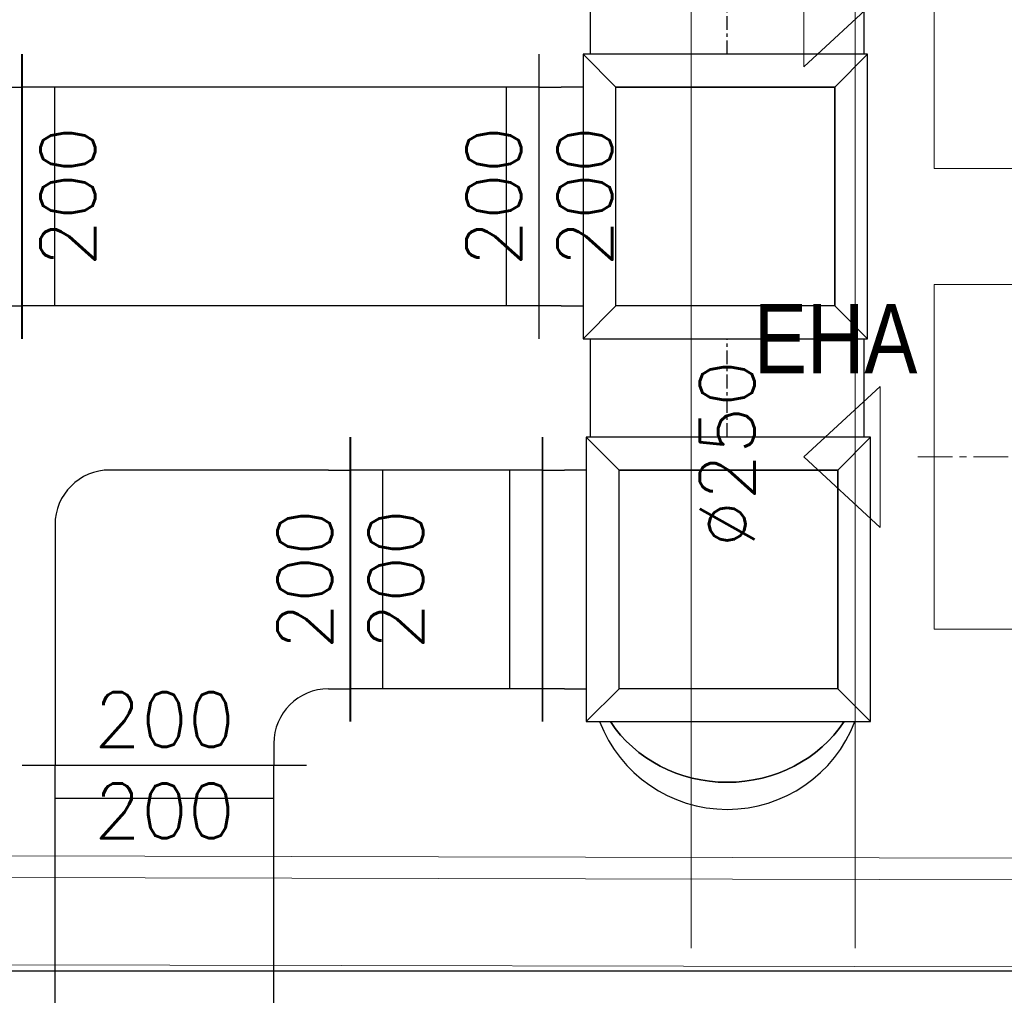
# Model space of a CAD drawing. Header units: millimetres. Extents: x -573548 to 674770, y -246895 to -89040.
# Tile 161 of 199: x 97532 to 98432, y -191538 to -190646. Entities that reach past the tile are written whole.
import ezdxf
from ezdxf import colors
from ezdxf.entities.mleader import LeaderData, LeaderLine
from ezdxf.math import Vec2, Vec3

# ---------------------------------------------------------------- set-up
doc = ezdxf.new("R2010")
doc.units = ezdxf.units.MM
doc.linetypes.add('CENTER', pattern=[10.16, 6.35, -1.27, 1.27, -1.27])
doc.linetypes.add('Oś', pattern=[22.225, 12.7, -3.175, 3.175, -3.175])
for name, color, linetype in [('__S_WM_OPIS', 151, 'Continuous'), ('FLUID-N1-50-DIM', 7, 'Continuous'), ('FLUID-N2', 7, 'Continuous'), ('FLUID-N2-50-DIM', 7, 'Continuous'), ('FLUID-N2-SYM', 7, 'Continuous'), ('FLUID-W1', 7, 'Continuous'), ('FLUID-W1-50-DIM', 7, 'Continuous')]:
    doc.layers.add(name, color=color, linetype=linetype)
for name, color, linetype, lineweight in [('Axial', 7, 'CENTER', 9), ('belki podwalinowe_Nr_pióra__2', 8, 'Continuous', 9), ('Dimensions', 7, 'Continuous', 9), ('FLUID-N1', 7, 'Continuous', 30), ('krokwie_Nr_pióra__1', 8, 'Continuous', 9), ('Main', 7, 'Continuous', 20), ('Nowe_strop_Nr_pióra__59', 8, 'Continuous', 9)]:
    doc.layers.add(name, color=color, linetype=linetype, lineweight=lineweight)
doc.styles.add('FDBES', font='simplex.shx')
doc.styles.add('SLDTEXTSTYLE2', font='TXT', dxfattribs={"width": 0.605})
doc.styles.add('WĄSKI 2', font='arial.ttf', dxfattribs={"width": 0.7})

# ---------------------------------------------------------------- blocks, each defined once
blk = doc.blocks.new('A$C685D2BB2')
at = {"layer": 'belki podwalinowe_Nr_pióra__2'}
blk.add_line((17794.42, 11391.44), (23330.88, 11379.1), dxfattribs=at)
at = {"layer": 'krokwie_Nr_pióra__1'}
for p, q in [((19984.96, 11403.08), (19984.96, 13476.89)), ((20134.96, 11403.08), (20134.96, 13476.89))]:
    blk.add_line(p, q, dxfattribs=at)
at = {"layer": 'Nowe_strop_Nr_pióra__59'}
for points in [[(9874.36, 11382.29), (10780.27, 11382.29), (10780.27, 11506.78), (24060.05, 11476.99), (27659.97, 11476.99), (34859.97, 11476.99), (40457.1, 11476.81)], [(10024.38, 11366.76), (10799.96, 11366.76), (10800.22, 11486.76), (24060, 11457.29), (27659.92, 11457.29), (34859.92, 11457.29), (40482.16, 11457.29)]]:
    blk.add_lwpolyline(points, dxfattribs=at)
blk = doc.blocks.new('*U60500')
at = {"color": 6, "linetype": 'Continuous', "lineweight": -2}
for p, q in [((130, -90), (130, 170)), ((-170, -130), (90, -130))]:
    blk.add_line(p, q, dxfattribs=at)
at = {"color": 0, "linetype": 'ByBlock', "lineweight": -2}
for p, q in [((-90, 140), (110, 140)), ((110, 140), (130, 140)), ((-140, -110), (-140, 90)), ((110, -60), (130, -60)), ((-140, -110), (-140, -130)), ((60, -110), (60, -130))]:
    blk.add_line(p, q, dxfattribs=at)
at = {"color": 0, "linetype": 'ByBlock', "lineweight": -2, "extrusion": (-2.44929e-16, -4.49928e-32, -1)}
for centre in [(-90, 90), (-90, 90), (-90, 90), (110, -110), (110, -110)]:
    blk.add_ellipse(centre, major_axis=(-50, 0), ratio=1, start_param=0, end_param=1.570796, dxfattribs=at)
blk = doc.blocks.new('*U60506')
at = {"color": 5, "linetype": 'Continuous', "lineweight": -2}
for p, q in [((130, -90), (130, 170)), ((-170, -130), (90, -130))]:
    blk.add_line(p, q, dxfattribs=at)
at = {"color": 0, "linetype": 'ByBlock', "lineweight": -2}
for p, q in [((-90, 140), (110, 140)), ((110, 140), (130, 140)), ((-140, -110), (-140, 90)), ((110, -60), (130, -60)), ((-140, -110), (-140, -130)), ((60, -110), (60, -130))]:
    blk.add_line(p, q, dxfattribs=at)
at = {"color": 0, "linetype": 'ByBlock', "lineweight": -2, "extrusion": (-2.44929e-16, -4.49928e-32, -1)}
for centre in [(-90, 90), (-90, 90), (-90, 90), (110, -110), (110, -110)]:
    blk.add_ellipse(centre, major_axis=(-50, 0), ratio=1, start_param=0, end_param=1.570796, dxfattribs=at)
blk = doc.blocks.new('*U60520')
at = {"color": 0, "linetype": 'ByBlock', "lineweight": -2}
for p, q in [((-288.33, 0, -125), (-378.31, 0, -125)), ((-378.31, 0, 125), (-288.33, 0, 125)), ((393.5, 0, -125), (-28.33, 0, -125)), ((-28.33, 0, 125), (393.5, 0, 125))]:
    blk.add_line(p, q, dxfattribs=at)
at = {"color": 5, "linetype": 'Continuous', "lineweight": -2}
blk.add_line((393.5, 0, -125), (393.5, 0, 125), dxfattribs=at)
at = {"layer": 'FLUID-N2-SYM', "linetype": 'Oś', "lineweight": -3}
for p, q in [((-378.31, 0), (-288.33, 0)), ((-28.33, 0), (393.5, 0)), ((393.04, 0), (393.5, 0))]:
    blk.add_line(p, q, dxfattribs=at)
blk = doc.blocks.new('*U60521')
at = {"color": 5, "linetype": 'Continuous', "lineweight": -2, "extrusion": (-6.12323e-17, 1, 3.7494e-33)}
blk.add_ellipse((-37.5, 0), major_axis=(-125, 0), ratio=1, start_param=0, end_param=1.204183, dxfattribs=at)
at = {"color": 5, "linetype": 'Continuous', "lineweight": -2, "extrusion": (1.11242e-16, 1, -1.88692e-16)}
blk.add_ellipse((-37.5, 0), major_axis=(-44.81, 0, -116.69), ratio=1, start_param=0, end_param=1.204172, dxfattribs=at)
at = {"color": 5, "linetype": 'Continuous', "lineweight": -3, "extrusion": (6.12323e-17, -1, 1.22465e-16)}
for major_axis, start_param, end_param in [((0, 0, 125), 0.546652, 1.570796), ((0, 0, -125), 4.712389, 5.736543), ((0, 0, -125), 5.736543, 5.736785)]:
    blk.add_ellipse((-22.28, 0), major_axis=major_axis, ratio=0.92388, start_param=start_param, end_param=end_param, dxfattribs=at)
at = {"color": 5, "linetype": 'Continuous', "lineweight": -3, "extrusion": (-6.12323e-17, 1, -1.22465e-16)}
for major_axis, start_param, end_param in [((0, 0, 125), 4.712389, 5.736533), ((0, 0, -125), 0.546643, 1.570796), ((0, 0, 125), 5.736533, 5.736785)]:
    blk.add_ellipse((-22.28, 0), major_axis=major_axis, ratio=0.92388, start_param=start_param, end_param=end_param, dxfattribs=at)
blk = doc.blocks.new('*U60532')
at = {"color": 5, "linetype": 'Continuous', "lineweight": -2}
for p, q in [((-88, 0, 130), (-88, 0, -130)), ((88, 0, 130), (88, 0, -130))]:
    blk.add_line(p, q, dxfattribs=at)
at = {"color": 0, "linetype": 'ByBlock', "lineweight": -2}
for p, q in [((-88, 0, -100), (88, 0, -100)), ((-88, 0, 100), (88, 0, 100))]:
    blk.add_line(p, q, dxfattribs=at)
at = {"color": 5, "linetype": 'Continuous', "lineweight": -3}
for p, q in [((-58, 0, 100), (-58, 0, -100)), ((58, 0, 100), (58, 0, -100))]:
    blk.add_line(p, q, dxfattribs=at)
blk = doc.blocks.new('*U60533')
at = {"color": 5, "linetype": 'Continuous', "lineweight": -2}
for p, q in [((0, -90, -130), (0, 170, -130)), ((0, -90, 130), (0, -90, -130)), ((0, -130, -130), (0, -130, 130))]:
    blk.add_line(p, q, dxfattribs=at)
at = {"color": 0, "linetype": 'ByBlock', "lineweight": -2}
for p, q in [((0, 90, 100), (0, 140, 100)), ((0, 140, -100), (0, 140, 100)), ((0, -60, 100), (0, 90, 100)), ((0, -90, -100), (0, -89.96, -100)), ((0, -110, -100), (0, -90, -100)), ((0, -90, 100), (0, -110, 100)), ((0, -130, 100), (0, -110, 100)), ((0, -110, -100), (0, -130, -100))]:
    blk.add_line(p, q, dxfattribs=at)
blk = doc.blocks.new('*U60534')
at = {"color": 5, "linetype": 'Continuous', "lineweight": -2}
for p, q in [((0, 130, -130), (0, 130, -130)), ((0, -130, -130), (0, 130, -130)), ((0, -130, 130), (0, -130, -130))]:
    blk.add_line(p, q, dxfattribs=at)
at = {"color": 0, "linetype": 'ByBlock', "lineweight": -2}
for p, q in [((0, 130, -130), (0, 130, -130)), ((0, 100, 100), (0, 100, 100)), ((0, 100, 100), (0, 100, -100)), ((0, -100, 100), (0, 100, 100)), ((0, -130, -130), (0, -130, -130)), ((0, -130, 130), (0, -130, 130))]:
    blk.add_line(p, q, dxfattribs=at)
at = {"color": 5, "linetype": 'Continuous', "lineweight": -3}
for p, q in [((0, 100, 100), (0, -100, 100)), ((0, 100, -100), (0, 100, 100)), ((0, 100, 100), (0, -100, 100)), ((0, 100, -100), (0, 100, 100))]:
    blk.add_line(p, q, dxfattribs=at)
blk = doc.blocks.new('*U60535')
at = {"color": 5, "linetype": 'Continuous', "lineweight": -2}
for p, q in [((0, 130, 130), (0, -130, 130)), ((0, 130, -130), (0, 130, 130)), ((0, 130, -130), (0, 130, -130)), ((0, -130, -130), (0, 130, -130)), ((0, -130, 130), (0, -130, -130))]:
    blk.add_line(p, q, dxfattribs=at)
at = {"color": 0, "linetype": 'ByBlock', "lineweight": -2}
for p, q in [((0, 100, 100), (0, 130, 130)), ((0, 130, -130), (0, 100, -100)), ((0, 130, -130), (0, 130, -130)), ((0, 100, 100), (0, 100, 100)), ((0, 100, 100), (0, 100, -100)), ((0, 100, -100), (0, -100, -100)), ((0, -100, 100), (0, 100, 100)), ((0, -130, -130), (0, -100, -100)), ((0, -100, -100), (0, -100, 100)), ((0, -130, 130), (0, -100, 100)), ((0, -130, -130), (0, -130, -130))]:
    blk.add_line(p, q, dxfattribs=at)
at = {"color": 5, "linetype": 'Continuous', "lineweight": -3}
for p, q in [((0, 100, 100), (0, -100, 100)), ((0, 100, -100), (0, 100, 100)), ((0, 100, 100), (0, -100, 100)), ((0, 100, -100), (0, 100, 100))]:
    blk.add_line(p, q, dxfattribs=at)
blk = doc.blocks.new('*U60536')
at = {"color": 6, "linetype": 'Continuous', "lineweight": -2}
for p, q in [((-236.5, 0, 130), (-236.5, 0, -130)), ((236.5, 0, 130), (236.5, 0, -130))]:
    blk.add_line(p, q, dxfattribs=at)
at = {"color": 0, "linetype": 'ByBlock', "lineweight": -2}
for p, q in [((-236.5, 0, -100), (236.5, 0, -100)), ((-236.5, 0, 100), (236.5, 0, 100))]:
    blk.add_line(p, q, dxfattribs=at)
at = {"color": 6, "linetype": 'Continuous', "lineweight": -3}
for p, q in [((-206.5, 0, 100), (-206.5, 0, -100)), ((206.5, 0, 100), (206.5, 0, -100))]:
    blk.add_line(p, q, dxfattribs=at)
blk = doc.blocks.new('*U60537')
at = {"color": 6, "linetype": 'Continuous', "lineweight": -2}
for p, q in [((0, -90, -130), (0, 170, -130)), ((0, -90, 130), (0, -90, -130)), ((0, -130, -130), (0, -130, 130))]:
    blk.add_line(p, q, dxfattribs=at)
at = {"color": 0, "linetype": 'ByBlock', "lineweight": -2}
for p, q in [((0, 90, 100), (0, 140, 100)), ((0, 140, -100), (0, 140, 100)), ((0, -60, 100), (0, 90, 100)), ((0, -90, -100), (0, -89.96, -100)), ((0, -110, -100), (0, -90, -100)), ((0, -90, 100), (0, -110, 100)), ((0, -130, 100), (0, -110, 100)), ((0, -110, -100), (0, -130, -100))]:
    blk.add_line(p, q, dxfattribs=at)
blk = doc.blocks.new('*U60538')
at = {"color": 6, "linetype": 'Continuous', "lineweight": -2}
for p, q in [((0, 130, -130), (0, 130, -130)), ((0, -130, -130), (0, 130, -130)), ((0, -130, 130), (0, -130, -130))]:
    blk.add_line(p, q, dxfattribs=at)
at = {"color": 0, "linetype": 'ByBlock', "lineweight": -2}
for p, q in [((0, 130, -130), (0, 130, -130)), ((0, 100, 100), (0, 100, 100)), ((0, 100, 100), (0, 100, -100)), ((0, -100, 100), (0, 100, 100)), ((0, -130, -130), (0, -130, -130)), ((0, -130, 130), (0, -130, 130))]:
    blk.add_line(p, q, dxfattribs=at)
at = {"color": 6, "linetype": 'Continuous', "lineweight": -3}
for p, q in [((0, 100, 100), (0, -100, 100)), ((0, 100, -100), (0, 100, 100)), ((0, 100, 100), (0, -100, 100)), ((0, 100, -100), (0, 100, 100))]:
    blk.add_line(p, q, dxfattribs=at)
blk = doc.blocks.new('*U60539')
at = {"color": 6, "linetype": 'Continuous', "lineweight": -2}
for p, q in [((0, 130, 130), (0, -130, 130)), ((0, 130, -130), (0, 130, 130)), ((0, 130, -130), (0, 130, -130)), ((0, -130, -130), (0, 130, -130)), ((0, -130, 130), (0, -130, -130))]:
    blk.add_line(p, q, dxfattribs=at)
at = {"color": 0, "linetype": 'ByBlock', "lineweight": -2}
for p, q in [((0, 100, 100), (0, 130, 130)), ((0, 130, -130), (0, 100, -100)), ((0, 130, -130), (0, 130, -130)), ((0, 100, 100), (0, 100, 100)), ((0, 100, 100), (0, 100, -100)), ((0, 100, -100), (0, -100, -100)), ((0, -100, 100), (0, 100, 100)), ((0, -130, -130), (0, -100, -100)), ((0, -100, -100), (0, -100, 100)), ((0, -130, 130), (0, -100, 100)), ((0, -130, -130), (0, -130, -130))]:
    blk.add_line(p, q, dxfattribs=at)
at = {"color": 6, "linetype": 'Continuous', "lineweight": -3}
for p, q in [((0, 100, 100), (0, -100, 100)), ((0, 100, -100), (0, 100, 100)), ((0, 100, 100), (0, -100, 100)), ((0, 100, -100), (0, 100, 100))]:
    blk.add_line(p, q, dxfattribs=at)
blk = doc.blocks.new('*U60511')
at = {"color": 5, "linetype": 'Continuous', "lineweight": -2}
for p, q in [((-159, -130), (-159, 130)), ((159, -130), (159, 130))]:
    blk.add_line(p, q, dxfattribs=at)
at = {"color": 0, "linetype": 'ByBlock', "lineweight": -2}
for p, q in [((-159, 100), (159, 100)), ((-159, -100), (159, -100))]:
    blk.add_line(p, q, dxfattribs=at)
at = {"color": 5, "linetype": 'Continuous', "lineweight": -3}
for p, q in [((-129, -100), (-129, 100)), ((129, -100), (129, 100))]:
    blk.add_line(p, q, dxfattribs=at)
blk = doc.blocks.new('A$C685D2E90')
at = {"layer": 'Axial', "ltscale": 5}
blk.add_line((263.52, 475.27), (368.52, 475.27), dxfattribs=at)
at = {"layer": 'Dimensions'}
for p, q in [((159.17, 960.74), (159.17, 831.81)), ((159.17, 831.81), (229, 896.27)), ((159.17, 475.27), (229, 539.74)), ((229, 539.74), (229, 410.81)), ((229, 410.81), (159.17, 475.27))]:
    blk.add_line(p, q, dxfattribs=at)
at = {"layer": 'Main'}
for p, q in [((278.52, 738.77), (278.52, 1053.77)), ((353.52, 738.77), (278.52, 738.77)), ((278.52, 632.77), (353.52, 632.77)), ((278.52, 317.77), (278.52, 632.77)), ((353.52, 317.77), (278.52, 317.77))]:
    blk.add_line(p, q, dxfattribs=at)
at = {"color": 7, "linetype": 'Continuous', "lineweight": 0, "insert": (113.58, 615.07), "char_height": 63.5, "attachment_point": 1, "style": 'SLDTEXTSTYLE2'}
blk.add_mtext('{\\fArial Narrow|b0|i0|c0|p0;\\W1;EHA}', dxfattribs=at)

msp = doc.modelspace()

# ---------------------------------------------------------------- block references
at = {"color": 150}
for name, p in [('A$C685D2BB2', (78160.45, -202897.52)), ('A$C685D2E90', (98089.18, -191520.64))]:
    msp.add_blockref(name, p, dxfattribs=at)
at = {"layer": 'FLUID-N1', "color": 5, "linetype": 'Continuous', "extrusion": (1.83697e-16, 2.44929e-16, -1), "rotation": 270}
msp.add_blockref('*U60506', (-97703.96, -191197.37, 24270.26), dxfattribs=at)
at = {"layer": 'FLUID-N1', "color": 5, "linetype": 'Continuous', "extrusion": (-1.22465e-16, -1, 1.83697e-16), "rotation": 180}
msp.add_blockref('*U60532', (97921.74, -24270.26, 191157.37), dxfattribs=at)
at = {"layer": 'FLUID-N1', "color": 5, "linetype": 'Continuous', "extrusion": (-1.22465e-16, 1, -6.12323e-17), "rotation": 89.99999999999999}
msp.add_blockref('*U60533', (-98139.53, -24230.26, -191157.37), dxfattribs=at)
at = {"layer": 'FLUID-N1', "color": 5, "linetype": 'Continuous', "extrusion": (0, 1, -1.83697e-16), "rotation": 89.99999999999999}
for name, p in [('*U60534', (-98179.53, -23952.81, -191157.37)), ('*U60535', (-98179.53, -23055.36, -191157.37))]:
    msp.add_blockref(name, p, dxfattribs=at)
at = {"layer": 'FLUID-N1', "color": 5, "linetype": 'Continuous', "extrusion": (2.44929e-16, -1.22465e-16, -1), "rotation": 90}
msp.add_blockref('*U60511', (-97663.96, -191486.23, 24270.26), dxfattribs=at)
at = {"layer": 'FLUID-N2', "color": 5, "linetype": 'Continuous', "extrusion": (-1, 3.06162e-16, -5.6241e-32), "rotation": 180}
msp.add_blockref('*U60520', (190649.06, -24578.34, -98178.42), dxfattribs=at)
at = {"layer": 'FLUID-N2', "color": 5, "linetype": 'Continuous', "extrusion": (1, -6.12323e-17, -1.22465e-16), "rotation": 360}
msp.add_blockref('*U60521', (-191205.06, -24615.84, 98178.42), dxfattribs=at)
at = {"layer": 'FLUID-W1', "color": 6, "linetype": 'Continuous', "extrusion": (1.83697e-16, 2.44929e-16, -1), "rotation": 270}
msp.add_blockref('*U60500', (-97403.96, -190847.39, 24270.26), dxfattribs=at)
at = {"layer": 'FLUID-W1', "color": 6, "linetype": 'Continuous', "extrusion": (-1.22465e-16, -1, 1.83697e-16), "rotation": 180}
msp.add_blockref('*U60536', (97770.15, -24270.26, 190807.39), dxfattribs=at)
at = {"layer": 'FLUID-W1', "color": 6, "linetype": 'Continuous', "extrusion": (-1.22465e-16, 1, -6.12323e-17), "rotation": 89.99999999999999}
msp.add_blockref('*U60537', (-98136.65, -24230.26, -190807.39), dxfattribs=at)
at = {"layer": 'FLUID-W1', "color": 6, "linetype": 'Continuous', "extrusion": (0, 1, -1.83697e-16), "rotation": 89.99999999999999}
for name, p in [('*U60538', (-98176.65, -23927.81, -190807.39)), ('*U60539', (-98176.65, -23005.36, -190807.39))]:
    msp.add_blockref(name, p, dxfattribs=at)

# ---------------------------------------------------------------- next in the draw order: leaders
at = {"layer": '__S_WM_OPIS'}
ml = msp.add_multileader_mtext('Standard', dxfattribs=at)
ml.set_content('CENTRALA NAWIEWNO-WYWIEWNA NW2\\Pz przeciwprądowy wymiennikiem odzysku ciepła prod. Komfovent\\P ,lub równoważna\\PVn=1250m³/h; 250Pa, Nele=1x0,5kW; 1-230V \\PVw=1010m³/h; 250Pa, Nele=1x0,5kW; 1-230V\\PNagrzewnico-chłodnica freonowa - Qg=3,6kW/Qch=4,3kW\\PWymiary urządzenia: dł x wys x szer = 1810x905x910 mm\\PWaga: 225 kg\\P', color=256, style='WĄSKI 2')
ml.set_leader_properties()
ml.build(insert=Vec2(0, 0))
ml.multileader.update_dxf_attribs({"has_text_frame": 1, "dogleg_length": 100, "arrow_head_size": 150})
ctx = ml.context
ctx.base_point, ctx.char_height, ctx.arrow_head_size, ctx.landing_gap_size, ctx.plane_origin = Vec3(95915.06, -190058.45), 100, 150, 100, Vec3(97054.22, -188573.95)
ctx.text_align_type = 2
notes = []
notes.append((ctx, [(0, (1, 1, 0), (96006.73, -190124.27), (-0.699962, 0.71418), 65, [(0, [(98431.32, -190466.87), (96006.73, -189924.27)], 0, [])])]))
ctx.mtext.insert, ctx.mtext.alignment, ctx.mtext.flow_direction = Vec3(95891.23, -189941.78), 3, 5
ctx.mtext.has_bg_fill, ctx.mtext.bg_color, ctx.mtext.bg_scale_factor, ctx.mtext.bg_transparency, ctx.mtext.use_window_bg_color = 1, -1027028792, 1.5, 0, 1
for ctx, leaders in notes:
    for number, flags, end, landing, length, lines in leaders:
        leader = LeaderData()
        leader.index, (leader.has_last_leader_line, leader.has_dogleg_vector, leader.attachment_direction) = number, flags
        leader.last_leader_point, leader.dogleg_vector, leader.dogleg_length = Vec3(end), Vec3(landing), length
        for number, points, colour, breaks in lines:
            line = LeaderLine()
            line.index, line.vertices, line.color, line.breaks = number, Vec3.list(points), colors.encode_raw_color(colour), breaks
            leader.lines.append(line)
        ctx.leaders.append(leader)

# ---------------------------------------------------------------- next in the draw order: linework, layer by layer
at = {"color": 150}
msp.add_lwpolyline([(86685.05, -191515.23), (114723.66, -191515.23)], dxfattribs=at)

# ---------------------------------------------------------------- next in the draw order: texts
at = {"layer": 'FLUID-N1-50-DIM', "insert": (97833.96, -191157.37, -24270.26), "char_height": 50, "attachment_point": 5, "rotation": 90, "style": 'FDBES'}
msp.add_mtext('200\\P200', dxfattribs=at)
at = {"layer": 'FLUID-N1-50-DIM', "insert": (97663.96, -191327.23, -24270.26), "char_height": 50, "attachment_point": 5, "style": 'FDBES'}
msp.add_mtext('200\\P200', dxfattribs=at)
at = {"layer": 'FLUID-N2-50-DIM', "insert": (98178.42, -191042.56, -24578.34), "char_height": 50, "attachment_point": 5, "rotation": 90, "style": 'FDBES'}
msp.add_mtext('∅250\\P', dxfattribs=at)
at = {"layer": 'FLUID-W1-50-DIM', "char_height": 50, "attachment_point": 5, "rotation": 90, "style": 'FDBES'}
for insert in [(97533.96, -190807.39, -24270.26), (98006.65, -190807.39, -24270.26)]:
    msp.add_mtext('200\\P200', dxfattribs=dict(at, insert=insert))

doc.saveas('drawing.dxf')
